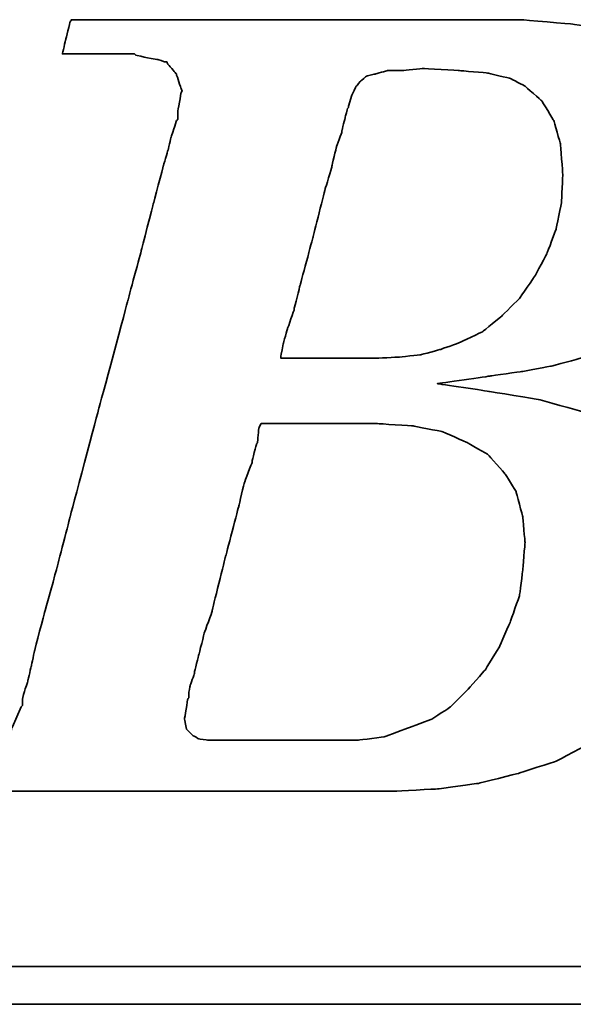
# Model space of a CAD drawing. Header units: inches. Extents: x 15 to 293, y 73 to 220.
# Tile 30 of 48: x 238.46 to 240.4, y 149.1 to 152.56. Entities that reach past the tile are written whole.
import ezdxf

# ---------------------------------------------------------------- set-up
doc = ezdxf.new("R2010")
doc.units = ezdxf.units.IN
doc.header["$LTSCALE"] = 0.1
doc.layers.add('DIM', color=4, linetype='Continuous')
doc.layers.add('layer 1', color=7, linetype='Continuous')

# ---------------------------------------------------------------- blocks, each defined once
blk = doc.blocks.new('TBI MOTION logo(完整正式版)')
at = {"layer": 'layer 1', "color": 22, "lineweight": 35}
for points, knots in [([(-64.65375, -6.86375), (-64.65375, -6.86375), (-64.84375, -7.29625), (-64.84375, -7.29625), (-64.84375, -7.29625), (-64.84375, -7.29625), (-64.86875, -7.34375), (-64.86875, -7.34375), (-64.86875, -7.34375), (-64.86875, -7.34375), (-64.86875, -7.36875), (-64.86875, -7.36875), (-64.86875, -7.36875), (-64.86875, -7.36875), (-65.15375, -7.65375), (-65.15375, -7.65375), (-65.15375, -7.65375), (-65.15375, -7.65375), (-65.17875, -7.65375), (-65.17875, -7.65375), (-65.17875, -7.65375), (-65.17875, -7.65375), (-65.20375, -7.67875), (-65.20375, -7.67875), (-65.20375, -7.67875), (-65.20375, -7.67875), (-65.58875, -7.87125), (-65.58875, -7.87125), (-65.58875, -7.87125), (-65.58875, -7.87125), (-65.63375, -7.87125), (-65.63375, -7.87125), (-65.63375, -7.87125), (-65.63375, -7.87125), (-65.65875, -7.89375), (-65.65875, -7.89375), (-65.65875, -7.89375), (-65.65875, -7.89375), (-66.09375, -7.94375), (-66.09375, -7.94375), (-66.09375, -7.94375), (-66.09375, -7.94375), (-66.11375, -7.94375), (-66.11375, -7.94375), (-66.11375, -7.94375), (-66.11375, -7.94375), (-66.16375, -7.94375), (-66.16375, -7.94375), (-66.16375, -7.94375), (-66.16375, -7.94375), (-66.30875, -7.94375), (-66.30875, -7.94375), (-66.30875, -7.94375), (-66.30875, -7.94375), (-66.69375, -7.94375), (-66.69375, -7.94375), (-66.69375, -7.94375), (-66.69375, -7.94375), (-67.07375, -7.94375), (-67.07375, -7.94375), (-67.07375, -7.94375), (-67.07375, -7.94375), (-67.12375, -7.94375), (-67.12375, -7.94375), (-67.12375, -7.94375), (-67.12375, -7.94375), (-67.12375, -7.96625), (-67.12375, -7.96625), (-67.12375, -7.96625), (-67.12375, -7.96625), (-67.14875, -7.99125), (-67.14875, -7.99125), (-67.14875, -7.99125), (-67.14875, -7.99125), (-67.24375, -8.34875), (-67.24375, -8.34875), (-67.24375, -8.34875), (-67.24375, -8.34875), (-67.31375, -8.68625), (-67.31375, -8.68625), (-67.31375, -8.68625), (-67.31375, -8.68625), (-67.26875, -8.68625), (-67.26875, -8.68625), (-67.26875, -8.68625), (-67.26875, -8.68625), (-67.07375, -8.68625), (-67.07375, -8.68625), (-67.07375, -8.68625), (-67.07375, -8.68625), (-66.54875, -8.68625), (-66.54875, -8.68625), (-66.54875, -8.68625), (-66.54875, -8.68625), (-65.82625, -8.68625), (-65.82625, -8.68625), (-65.82625, -8.68625), (-65.82625, -8.68625), (-65.01375, -8.68625), (-65.01375, -8.68625), (-65.01375, -8.68625), (-65.01375, -8.68625), (-64.05375, -8.68625), (-64.05375, -8.68625), (-64.05375, -8.68625), (-64.05375, -8.68625), (-62.08375, -8.68625), (-62.08375, -8.68625), (-62.08375, -8.68625), (-62.08375, -8.68625), (-60.06875, -8.68625), (-60.06875, -8.68625), (-60.06875, -8.68625), (-60.06875, -8.68625), (-59.10875, -8.68625), (-59.10875, -8.68625), (-59.10875, -8.68625), (-59.10875, -8.68625), (-58.29375, -8.68625), (-58.29375, -8.68625), (-58.29375, -8.68625), (-58.29375, -8.68625), (-57.57375, -8.68625), (-57.57375, -8.68625), (-57.57375, -8.68625), (-57.57375, -8.68625), (-57.04875, -8.68625), (-57.04875, -8.68625), (-57.04875, -8.68625), (-57.04875, -8.68625), (-56.85375, -8.68625), (-56.85375, -8.68625), (-56.85375, -8.68625), (-56.85375, -8.68625), (-56.70875, -8.68625), (-56.70875, -8.68625), (-56.70875, -8.68625), (-56.70875, -8.68625), (-56.61375, -8.68625), (-56.61375, -8.68625), (-56.61375, -8.68625), (-56.61375, -8.68625), (-56.56875, -8.68625), (-56.56875, -8.68625), (-56.56875, -8.68625), (-56.56875, -8.68625), (-55.65375, -8.63875), (-55.65375, -8.63875), (-55.65375, -8.63875), (-55.65375, -8.63875), (-54.76875, -8.51875), (-54.76875, -8.51875), (-54.76875, -8.51875), (-54.76875, -8.51875), (-53.90375, -8.30375), (-53.90375, -8.30375), (-53.90375, -8.30375), (-53.90375, -8.30375), (-53.08875, -8.03875), (-53.08875, -8.03875), (-53.08875, -8.03875), (-53.08875, -8.03875), (-52.34375, -7.65375), (-52.34375, -7.65375), (-52.34375, -7.65375), (-52.34375, -7.65375), (-51.69875, -7.29625), (-51.69875, -7.29625), (-51.69875, -7.29625), (-51.69875, -7.29625), (-51.21875, -6.91125), (-51.21875, -6.91125), (-51.21875, -6.91125), (-51.21875, -6.91125), (-50.83375, -6.50375), (-50.83375, -6.50375), (-50.83375, -6.50375), (-50.83375, -6.50375), (-50.44875, -5.94875), (-50.44875, -5.94875), (-50.44875, -5.94875), (-50.44875, -5.94875), (-50.13875, -5.30375), (-50.13875, -5.30375), (-50.13875, -5.30375), (-50.13875, -5.30375), (-49.99375, -4.65375), (-49.99375, -4.65375), (-49.99375, -4.65375), (-49.99375, -4.65375), (-49.92375, -3.98375), (-49.92375, -3.98375), (-49.92375, -3.98375), (-49.92375, -3.98375), (-49.99375, -3.19374), (-49.99375, -3.19374), (-49.99375, -3.19374), (-49.99375, -3.19374), (-50.23374, -2.44874), (-50.23374, -2.44874), (-50.23374, -2.44874), (-50.23374, -2.44874), (-50.59375, -1.87374), (-50.59375, -1.87374), (-50.59375, -1.87374), (-50.59375, -1.87374), (-51.09875, -1.31874), (-51.09875, -1.31874), (-51.09875, -1.31874), (-51.09875, -1.31874), (-51.74375, -0.81875), (-51.74375, -0.81875), (-51.74375, -0.81875), (-51.74375, -0.81875), (-52.53875, -0.48125), (-52.53875, -0.48125), (-52.53875, -0.48125), (-52.53875, -0.48125), (-53.47375, -0.21875), (-53.47375, -0.21875), (-53.47375, -0.21875), (-53.47375, -0.21875), (-54.52875, -0.04874), (-54.52875, -0.04874), (-54.52875, -0.04874), (-54.52875, -0.04874), (-55.65375, 0.12125), (-55.65375, 0.12125), (-55.65375, 0.12125), (-55.65375, 0.12125), (-54.50375, 0.28624), (-54.50375, 0.28624), (-54.50375, 0.28624), (-54.50375, 0.28624), (-53.83375, 0.38124), (-53.83375, 0.38124), (-53.83375, 0.38124), (-53.83375, 0.38124), (-53.18375, 0.50125), (-53.18375, 0.50125), (-53.18375, 0.50125), (-53.18375, 0.50125), (-52.55875, 0.66874), (-52.55875, 0.66874), (-52.55875, 0.66874), (-52.55875, 0.66874), (-52.03375, 0.86124), (-52.03375, 0.86124), (-52.03375, 0.86124), (-52.03375, 0.86124), (-51.50374, 1.03124), (-51.50374, 1.03124), (-51.50374, 1.03124), (-51.50374, 1.03124), (-51.09875, 1.27125), (-51.09875, 1.27125), (-51.09875, 1.27125), (-51.09875, 1.27125), (-50.71375, 1.48624), (-50.71375, 1.48624), (-50.71375, 1.48624), (-50.71375, 1.48624), (-50.37625, 1.77625), (-50.37625, 1.77625), (-50.37625, 1.77625), (-50.37625, 1.77625), (-49.82375, 2.37625), (-49.82375, 2.37625), (-49.82375, 2.37625), (-49.82375, 2.37625), (-49.41875, 2.99625), (-49.41875, 2.99625), (-49.41875, 2.99625), (-49.41875, 2.99625), (-49.22375, 3.76625), (-49.22375, 3.76625), (-49.22375, 3.76625), (-49.22375, 3.76625), (-49.15375, 4.50874), (-49.15375, 4.50874), (-49.15375, 4.50874), (-49.15375, 4.50874), (-49.20375, 5.25125), (-49.20375, 5.25125), (-49.20375, 5.25125), (-49.20375, 5.25125), (-49.41875, 5.92625), (-49.41875, 5.92625), (-49.41875, 5.92625), (-49.41875, 5.92625), (-49.77875, 6.47625), (-49.77875, 6.47625), (-49.77875, 6.47625), (-49.77875, 6.47625), (-50.33125, 7.02624), (-50.33125, 7.02624), (-50.33125, 7.02624), (-50.33125, 7.02624), (-51.00125, 7.43625), (-51.00125, 7.43625), (-51.00125, 7.43625), (-51.00125, 7.43625), (-51.79375, 7.72625), (-51.79375, 7.72625), (-51.79375, 7.72625), (-51.79375, 7.72625), (-52.72875, 7.89124), (-52.72875, 7.89124), (-52.72875, 7.89124), (-52.72875, 7.89124), (-53.83375, 7.98625), (-53.83375, 7.98625), (-53.83375, 7.98625), (-53.83375, 7.98625), (-53.92875, 7.98625), (-53.92875, 7.98625), (-53.92875, 7.98625), (-53.92875, 7.98625), (-54.26375, 7.98625), (-54.26375, 7.98625), (-54.26375, 7.98625), (-54.26375, 7.98625), (-54.74375, 7.98625), (-54.74375, 7.98625), (-54.74375, 7.98625), (-54.74375, 7.98625), (-55.36875, 7.98625), (-55.36875, 7.98625), (-55.36875, 7.98625), (-55.36875, 7.98625), (-56.13375, 7.98625), (-56.13375, 7.98625), (-56.13375, 7.98625), (-56.13375, 7.98625), (-56.94875, 7.98625), (-56.94875, 7.98625), (-56.94875, 7.98625), (-56.94875, 7.98625), (-58.77625, 7.98625), (-58.77625, 7.98625), (-58.77625, 7.98625), (-58.77625, 7.98625), (-60.59875, 7.98625), (-60.59875, 7.98625), (-60.59875, 7.98625), (-60.59875, 7.98625), (-61.41375, 7.98625), (-61.41375, 7.98625), (-61.41375, 7.98625), (-61.41375, 7.98625), (-62.17875, 7.98625), (-62.17875, 7.98625), (-62.17875, 7.98625), (-62.17875, 7.98625), (-62.80375, 7.98625), (-62.80375, 7.98625), (-62.80375, 7.98625), (-62.80375, 7.98625), (-63.30625, 7.98625), (-63.30625, 7.98625), (-63.30625, 7.98625), (-63.30625, 7.98625), (-63.57375, 7.98625), (-63.57375, 7.98625), (-63.57375, 7.98625), (-63.57375, 7.98625), (-63.57375, 7.96375), (-63.57375, 7.96375), (-63.57375, 7.96375), (-63.57375, 7.96375), (-63.59875, 7.94125), (-63.59875, 7.94125), (-63.59875, 7.94125), (-63.59875, 7.94125), (-63.69375, 7.55625), (-63.69375, 7.55625), (-63.69375, 7.55625), (-63.69375, 7.55625), (-63.76375, 7.24624), (-63.76375, 7.24624), (-63.76375, 7.24624), (-63.76375, 7.24624), (-63.23875, 7.24624), (-63.23875, 7.24624), (-63.23875, 7.24624), (-63.23875, 7.24624), (-62.75875, 7.24624), (-62.75875, 7.24624), (-62.75875, 7.24624), (-62.75875, 7.24624), (-62.61125, 7.24624), (-62.61125, 7.24624), (-62.61125, 7.24624), (-62.61125, 7.24624), (-62.56625, 7.24624), (-62.56625, 7.24624), (-62.56625, 7.24624), (-62.56625, 7.24624), (-62.22875, 7.24624), (-62.22875, 7.24624), (-62.22875, 7.24624), (-62.22875, 7.24624), (-62.20375, 7.24624), (-62.20375, 7.24624), (-62.20375, 7.24624), (-62.20375, 7.24624), (-62.17875, 7.21875), (-62.17875, 7.21875), (-62.17875, 7.21875), (-62.17875, 7.21875), (-61.96375, 7.17125), (-61.96375, 7.17125), (-61.96375, 7.17125), (-61.96375, 7.17125), (-61.72375, 7.12624), (-61.72375, 7.12624), (-61.72375, 7.12624), (-61.72375, 7.12624), (-61.70375, 7.12624), (-61.70375, 7.12624), (-61.70375, 7.12624), (-61.70375, 7.12624), (-61.55875, 7.07624), (-61.55875, 7.07624), (-61.55875, 7.07624), (-61.55875, 7.07624), (-61.50875, 7.07624), (-61.50875, 7.07624), (-61.50875, 7.07624), (-61.50875, 7.07624), (-61.48375, 7.02624), (-61.48375, 7.02624), (-61.48375, 7.02624), (-61.48375, 7.02624), (-61.31875, 6.83375), (-61.31875, 6.83375), (-61.31875, 6.83375), (-61.31875, 6.83375), (-61.29375, 6.81125), (-61.29375, 6.81125), (-61.29375, 6.81125), (-61.29375, 6.81125), (-61.29375, 6.78625), (-61.29375, 6.78625), (-61.29375, 6.78625), (-61.29375, 6.78625), (-61.19875, 6.50124), (-61.19875, 6.50124), (-61.19875, 6.50124), (-61.19875, 6.50124), (-61.17375, 6.45124), (-61.17375, 6.45124), (-61.17375, 6.45124), (-61.17375, 6.45124), (-61.19875, 6.40625), (-61.19875, 6.40625), (-61.19875, 6.40625), (-61.19875, 6.40625), (-61.26875, 5.99624), (-61.26875, 5.99624), (-61.26875, 5.99624), (-61.26875, 5.99624), (-61.26875, 5.85125), (-61.26875, 5.85125), (-61.26875, 5.85125), (-61.26875, 5.85125), (-61.26875, 5.82625), (-61.26875, 5.82625), (-61.26875, 5.82625), (-61.26875, 5.82625), (-61.29375, 5.80625), (-61.29375, 5.80625), (-61.29375, 5.80625), (-61.29375, 5.80625), (-61.34125, 5.66125), (-61.34125, 5.66125), (-61.34125, 5.66125), (-61.34125, 5.66125), (-61.41375, 5.44625), (-61.41375, 5.44625), (-61.41375, 5.44625), (-61.41375, 5.44625), (-61.48375, 5.15625), (-61.48375, 5.15625), (-61.48375, 5.15625), (-61.48375, 5.15625), (-61.58375, 4.82124), (-61.58375, 4.82124), (-61.58375, 4.82124), (-61.58375, 4.82124), (-61.79875, 4.00375), (-61.79875, 4.00375), (-61.79875, 4.00375), (-61.79875, 4.00375), (-62.05875, 2.99625), (-62.05875, 2.99625), (-62.05875, 2.99625), (-62.05875, 2.99625), (-62.34875, 1.91625), (-62.34875, 1.91625), (-62.34875, 1.91625), (-62.34875, 1.91625), (-62.97375, -0.41124), (-62.97375, -0.41124), (-62.97375, -0.41124), (-62.97375, -0.41124), (-63.59875, -2.75875), (-63.59875, -2.75875), (-63.59875, -2.75875), (-63.59875, -2.75875), (-63.88375, -3.86374), (-63.88375, -3.86374), (-63.88375, -3.86374), (-63.88375, -3.86374), (-64.14875, -4.82374), (-64.14875, -4.82374), (-64.14875, -4.82374), (-64.14875, -4.82374), (-64.36375, -5.64125), (-64.36375, -5.64125), (-64.36375, -5.64125), (-64.36375, -5.64125), (-64.43625, -5.97625), (-64.43625, -5.97625), (-64.43625, -5.97625), (-64.43625, -5.97625), (-64.50875, -6.28625), (-64.50875, -6.28625), (-64.50875, -6.28625), (-64.50875, -6.28625), (-64.50875, -6.30875), (-64.50875, -6.30875), (-64.50875, -6.30875), (-64.50875, -6.30875), (-64.57875, -6.50375), (-64.57875, -6.50375), (-64.57875, -6.50375), (-64.57875, -6.50375), (-64.62875, -6.69625), (-64.62875, -6.69625), (-64.62875, -6.69625), (-64.62875, -6.69625), (-64.62875, -6.76875), (-64.62875, -6.76875), (-64.62875, -6.76875), (-64.62875, -6.76875), (-64.62875, -6.81375), (-64.62875, -6.81375), (-64.62875, -6.81375), (-64.62875, -6.81375), (-64.62875, -6.83875), (-64.62875, -6.83875), (-64.62875, -6.83875), (-64.62875, -6.83875), (-64.65375, -6.86375), (-64.65375, -6.86375)], [0, 0, 0, 0, 0.00719424, 0.00719424, 0.00719424, 0.00719425, 0.01438849, 0.01438849, 0.01438849, 0.0143885, 0.02158273, 0.02158273, 0.02158273, 0.02158274, 0.02877698, 0.02877698, 0.02877698, 0.02877699, 0.03597122, 0.03597122, 0.03597122, 0.03597123, 0.04316547, 0.04316547, 0.04316547, 0.04316548, 0.05035971, 0.05035971, 0.05035971, 0.05035972, 0.05755396, 0.05755396, 0.05755396, 0.05755397, 0.0647482, 0.0647482, 0.0647482, 0.06474821, 0.07194245, 0.07194245, 0.07194245, 0.07194246, 0.07913669, 0.07913669, 0.07913669, 0.0791367, 0.08633094, 0.08633094, 0.08633094, 0.08633095, 0.09352518, 0.09352518, 0.09352518, 0.09352519, 0.10071942, 0.10071942, 0.10071942, 0.10071943, 0.10791367, 0.10791367, 0.10791367, 0.10791368, 0.11510791, 0.11510791, 0.11510791, 0.11510792, 0.12230216, 0.12230216, 0.12230216, 0.12230217, 0.1294964, 0.1294964, 0.1294964, 0.12949641, 0.13669065, 0.13669065, 0.13669065, 0.13669066, 0.14388489, 0.14388489, 0.14388489, 0.1438849, 0.15107914, 0.15107914, 0.15107914, 0.15107915, 0.15827338, 0.15827338, 0.15827338, 0.15827339, 0.16546763, 0.16546763, 0.16546763, 0.16546764, 0.17266187, 0.17266187, 0.17266187, 0.17266188, 0.17985612, 0.17985612, 0.17985612, 0.17985613, 0.18705036, 0.18705036, 0.18705036, 0.18705037, 0.1942446, 0.1942446, 0.1942446, 0.19424461, 0.20143885, 0.20143885, 0.20143885, 0.20143886, 0.20863309, 0.20863309, 0.20863309, 0.2086331, 0.21582734, 0.21582734, 0.21582734, 0.21582735, 0.22302158, 0.22302158, 0.22302158, 0.22302159, 0.23021583, 0.23021583, 0.23021583, 0.23021584, 0.23741007, 0.23741007, 0.23741007, 0.23741008, 0.24460432, 0.24460432, 0.24460432, 0.24460433, 0.25179856, 0.25179856, 0.25179856, 0.25179857, 0.25899281, 0.25899281, 0.25899281, 0.25899282, 0.26618705, 0.26618705, 0.26618705, 0.26618706, 0.27338129, 0.27338129, 0.27338129, 0.2733813, 0.28057554, 0.28057554, 0.28057554, 0.28057555, 0.28776978, 0.28776978, 0.28776978, 0.28776979, 0.29496403, 0.29496403, 0.29496403, 0.29496404, 0.30215827, 0.30215827, 0.30215827, 0.30215828, 0.30935252, 0.30935252, 0.30935252, 0.30935253, 0.31654676, 0.31654676, 0.31654676, 0.31654677, 0.32374101, 0.32374101, 0.32374101, 0.32374102, 0.33093525, 0.33093525, 0.33093525, 0.33093526, 0.3381295, 0.3381295, 0.3381295, 0.33812951, 0.34532374, 0.34532374, 0.34532374, 0.34532375, 0.35251799, 0.35251799, 0.35251799, 0.352518, 0.35971223, 0.35971223, 0.35971223, 0.35971224, 0.36690647, 0.36690647, 0.36690647, 0.36690648, 0.37410072, 0.37410072, 0.37410072, 0.37410073, 0.38129496, 0.38129496, 0.38129496, 0.38129497, 0.38848921, 0.38848921, 0.38848921, 0.38848922, 0.39568345, 0.39568345, 0.39568345, 0.39568346, 0.4028777, 0.4028777, 0.4028777, 0.40287771, 0.41007194, 0.41007194, 0.41007194, 0.41007195, 0.41726619, 0.41726619, 0.41726619, 0.4172662, 0.42446043, 0.42446043, 0.42446043, 0.42446044, 0.43165468, 0.43165468, 0.43165468, 0.43165469, 0.43884892, 0.43884892, 0.43884892, 0.43884893, 0.44604317, 0.44604317, 0.44604317, 0.44604318, 0.45323741, 0.45323741, 0.45323741, 0.45323742, 0.46043165, 0.46043165, 0.46043165, 0.46043166, 0.4676259, 0.4676259, 0.4676259, 0.46762591, 0.47482014, 0.47482014, 0.47482014, 0.47482015, 0.48201439, 0.48201439, 0.48201439, 0.4820144, 0.48920863, 0.48920863, 0.48920863, 0.48920864, 0.49640288, 0.49640288, 0.49640288, 0.49640289, 0.50359712, 0.50359712, 0.50359712, 0.50359713, 0.51079137, 0.51079137, 0.51079137, 0.51079138, 0.51798561, 0.51798561, 0.51798561, 0.51798562, 0.52517986, 0.52517986, 0.52517986, 0.52517987, 0.5323741, 0.5323741, 0.5323741, 0.53237411, 0.53956835, 0.53956835, 0.53956835, 0.53956836, 0.54676259, 0.54676259, 0.54676259, 0.5467626, 0.55395683, 0.55395683, 0.55395683, 0.55395684, 0.56115108, 0.56115108, 0.56115108, 0.56115109, 0.56834532, 0.56834532, 0.56834532, 0.56834533, 0.57553957, 0.57553957, 0.57553957, 0.57553958, 0.58273381, 0.58273381, 0.58273381, 0.58273382, 0.58992806, 0.58992806, 0.58992806, 0.58992807, 0.5971223, 0.5971223, 0.5971223, 0.59712231, 0.60431655, 0.60431655, 0.60431655, 0.60431656, 0.61151079, 0.61151079, 0.61151079, 0.6115108, 0.61870504, 0.61870504, 0.61870504, 0.61870505, 0.62589928, 0.62589928, 0.62589928, 0.62589929, 0.63309353, 0.63309353, 0.63309353, 0.63309354, 0.64028777, 0.64028777, 0.64028777, 0.64028778, 0.64748201, 0.64748201, 0.64748201, 0.64748202, 0.65467626, 0.65467626, 0.65467626, 0.65467627, 0.6618705, 0.6618705, 0.6618705, 0.66187051, 0.66906475, 0.66906475, 0.66906475, 0.66906476, 0.67625899, 0.67625899, 0.67625899, 0.676259, 0.68345324, 0.68345324, 0.68345324, 0.68345325, 0.69064748, 0.69064748, 0.69064748, 0.69064749, 0.69784173, 0.69784173, 0.69784173, 0.69784174, 0.70503597, 0.70503597, 0.70503597, 0.70503598, 0.71223022, 0.71223022, 0.71223022, 0.71223023, 0.71942446, 0.71942446, 0.71942446, 0.71942447, 0.72661871, 0.72661871, 0.72661871, 0.72661872, 0.73381295, 0.73381295, 0.73381295, 0.73381296, 0.74100719, 0.74100719, 0.74100719, 0.7410072, 0.74820144, 0.74820144, 0.74820144, 0.74820145, 0.75539568, 0.75539568, 0.75539568, 0.75539569, 0.76258993, 0.76258993, 0.76258993, 0.76258994, 0.76978417, 0.76978417, 0.76978417, 0.76978418, 0.77697842, 0.77697842, 0.77697842, 0.77697843, 0.78417266, 0.78417266, 0.78417266, 0.78417267, 0.79136691, 0.79136691, 0.79136691, 0.79136692, 0.79856115, 0.79856115, 0.79856115, 0.79856116, 0.8057554, 0.8057554, 0.8057554, 0.80575541, 0.81294964, 0.81294964, 0.81294964, 0.81294965, 0.82014388, 0.82014388, 0.82014388, 0.82014389, 0.82733813, 0.82733813, 0.82733813, 0.82733814, 0.83453237, 0.83453237, 0.83453237, 0.83453238, 0.84172662, 0.84172662, 0.84172662, 0.84172663, 0.84892086, 0.84892086, 0.84892086, 0.84892087, 0.85611511, 0.85611511, 0.85611511, 0.85611512, 0.86330935, 0.86330935, 0.86330935, 0.86330936, 0.8705036, 0.8705036, 0.8705036, 0.87050361, 0.87769784, 0.87769784, 0.87769784, 0.87769785, 0.88489209, 0.88489209, 0.88489209, 0.8848921, 0.89208633, 0.89208633, 0.89208633, 0.89208634, 0.89928058, 0.89928058, 0.89928058, 0.89928059, 0.90647482, 0.90647482, 0.90647482, 0.90647483, 0.91366906, 0.91366906, 0.91366906, 0.91366907, 0.92086331, 0.92086331, 0.92086331, 0.92086332, 0.92805755, 0.92805755, 0.92805755, 0.92805756, 0.9352518, 0.9352518, 0.9352518, 0.93525181, 0.94244604, 0.94244604, 0.94244604, 0.94244605, 0.94964029, 0.94964029, 0.94964029, 0.9496403, 0.95683453, 0.95683453, 0.95683453, 0.95683454, 0.96402878, 0.96402878, 0.96402878, 0.96402879, 0.97122302, 0.97122302, 0.97122302, 0.97122303, 0.97841727, 0.97841727, 0.97841727, 0.97841728, 0.98561151, 0.98561151, 0.98561151, 0.98561152, 0.99280576, 0.99280576, 0.99280576, 0.99280577, 1, 1, 1, 1]), ([(-57.50375, 6.35625), (-57.50375, 6.35625), (-57.57375, 6.11625), (-57.57375, 6.11625), (-57.57375, 6.11625), (-57.57375, 6.11625), (-57.57375, 6.09125), (-57.57375, 6.09125), (-57.57375, 6.09125), (-57.57375, 6.09125), (-57.59875, 6.06625), (-57.59875, 6.06625), (-57.59875, 6.06625), (-57.59875, 6.06625), (-57.64875, 5.87625), (-57.64875, 5.87625), (-57.64875, 5.87625), (-57.64875, 5.87625), (-57.71875, 5.58875), (-57.71875, 5.58875), (-57.71875, 5.58875), (-57.71875, 5.58875), (-57.71875, 5.56625), (-57.71875, 5.56625), (-57.71875, 5.56625), (-57.71875, 5.56625), (-57.83875, 5.23125), (-57.83875, 5.23125), (-57.83875, 5.23125), (-57.83875, 5.23125), (-57.93625, 4.82124), (-57.93625, 4.82124), (-57.93625, 4.82124), (-57.93625, 4.82124), (-57.93625, 4.79624), (-57.93625, 4.79624), (-57.93625, 4.79624), (-57.93625, 4.79624), (-58.07875, 4.34125), (-58.07875, 4.34125), (-58.07875, 4.34125), (-58.07875, 4.34125), (-58.34375, 3.28625), (-58.34375, 3.28625), (-58.34375, 3.28625), (-58.34375, 3.28625), (-58.62875, 2.23124), (-58.62875, 2.23124), (-58.62875, 2.23124), (-58.62875, 2.23124), (-58.74875, 1.75125), (-58.74875, 1.75125), (-58.74875, 1.75125), (-58.74875, 1.75125), (-58.74875, 1.72625), (-58.74875, 1.72625), (-58.74875, 1.72625), (-58.74875, 1.72625), (-58.89375, 1.31625), (-58.89375, 1.31625), (-58.89375, 1.31625), (-58.89375, 1.31625), (-58.98875, 0.98124), (-58.98875, 0.98124), (-58.98875, 0.98124), (-58.98875, 0.98124), (-59.03875, 0.71625), (-59.03875, 0.71625), (-59.03875, 0.71625), (-59.03875, 0.71625), (-59.03875, 0.66874), (-59.03875, 0.66874), (-59.03875, 0.66874), (-59.03875, 0.66874), (-58.91875, 0.66874), (-58.91875, 0.66874), (-58.91875, 0.66874), (-58.91875, 0.66874), (-58.53375, 0.66874), (-58.53375, 0.66874), (-58.53375, 0.66874), (-58.53375, 0.66874), (-58.10375, 0.66874), (-58.10375, 0.66874), (-58.10375, 0.66874), (-58.10375, 0.66874), (-57.66875, 0.66874), (-57.66875, 0.66874), (-57.66875, 0.66874), (-57.66875, 0.66874), (-57.33375, 0.66874), (-57.33375, 0.66874), (-57.33375, 0.66874), (-57.33375, 0.66874), (-57.09375, 0.66874), (-57.09375, 0.66874), (-57.09375, 0.66874), (-57.09375, 0.66874), (-56.99875, 0.66874), (-56.99875, 0.66874), (-56.99875, 0.66874), (-56.99875, 0.66874), (-56.49375, 0.69374), (-56.49375, 0.69374), (-56.49375, 0.69374), (-56.49375, 0.69374), (-56.01375, 0.74374), (-56.01375, 0.74374), (-56.01375, 0.74374), (-56.01375, 0.74374), (-55.58375, 0.86124), (-55.58375, 0.86124), (-55.58375, 0.86124), (-55.58375, 0.86124), (-55.17375, 1.00624), (-55.17375, 1.00624), (-55.17375, 1.00624), (-55.17375, 1.00624), (-54.67375, 1.24625), (-54.67375, 1.24625), (-54.67375, 1.24625), (-54.67375, 1.24625), (-54.26375, 1.58124), (-54.26375, 1.58124), (-54.26375, 1.58124), (-54.26375, 1.58124), (-53.87875, 1.96374), (-53.87875, 1.96374), (-53.87875, 1.96374), (-53.87875, 1.96374), (-53.54375, 2.44625), (-53.54375, 2.44625), (-53.54375, 2.44625), (-53.54375, 2.44625), (-53.27875, 2.95125), (-53.27875, 2.95125), (-53.27875, 2.95125), (-53.27875, 2.95125), (-53.08875, 3.45124), (-53.08875, 3.45124), (-53.08875, 3.45124), (-53.08875, 3.45124), (-52.96875, 4.05124), (-52.96875, 4.05124), (-52.96875, 4.05124), (-52.96875, 4.05124), (-52.94375, 4.65125), (-52.94375, 4.65125), (-52.94375, 4.65125), (-52.94375, 4.65125), (-52.99375, 5.30125), (-52.99375, 5.30125), (-52.99375, 5.30125), (-52.99375, 5.30125), (-53.13875, 5.80625), (-53.13875, 5.80625), (-53.13875, 5.80625), (-53.13875, 5.80625), (-53.39875, 6.23625), (-53.39875, 6.23625), (-53.39875, 6.23625), (-53.39875, 6.23625), (-53.75875, 6.54875), (-53.75875, 6.54875), (-53.75875, 6.54875), (-53.75875, 6.54875), (-54.07375, 6.71625), (-54.07375, 6.71625), (-54.07375, 6.71625), (-54.07375, 6.71625), (-54.57375, 6.83375), (-54.57375, 6.83375), (-54.57375, 6.83375), (-54.57375, 6.83375), (-55.17375, 6.88625), (-55.17375, 6.88625), (-55.17375, 6.88625), (-55.17375, 6.88625), (-55.96875, 6.93125), (-55.96875, 6.93125), (-55.96875, 6.93125), (-55.96875, 6.93125), (-56.39875, 6.88625), (-56.39875, 6.88625), (-56.39875, 6.88625), (-56.39875, 6.88625), (-56.42125, 6.88625), (-56.42125, 6.88625), (-56.42125, 6.88625), (-56.42125, 6.88625), (-56.73375, 6.88625), (-56.73375, 6.88625), (-56.73375, 6.88625), (-56.73375, 6.88625), (-56.99875, 6.81125), (-56.99875, 6.81125), (-56.99875, 6.81125), (-56.99875, 6.81125), (-57.02375, 6.81125), (-57.02375, 6.81125), (-57.02375, 6.81125), (-57.02375, 6.81125), (-57.18875, 6.76625), (-57.18875, 6.76625), (-57.18875, 6.76625), (-57.18875, 6.76625), (-57.30875, 6.66625), (-57.30875, 6.66625), (-57.30875, 6.66625), (-57.30875, 6.66625), (-57.40875, 6.54875), (-57.40875, 6.54875), (-57.40875, 6.54875), (-57.40875, 6.54875), (-57.50375, 6.35625), (-57.50375, 6.35625)], [0, 0, 0, 0, 0.01851852, 0.01851852, 0.01851852, 0.01851853, 0.03703704, 0.03703704, 0.03703704, 0.03703705, 0.05555556, 0.05555556, 0.05555556, 0.05555557, 0.07407407, 0.07407407, 0.07407407, 0.07407408, 0.09259259, 0.09259259, 0.09259259, 0.0925926, 0.11111111, 0.11111111, 0.11111111, 0.11111112, 0.12962963, 0.12962963, 0.12962963, 0.12962964, 0.14814815, 0.14814815, 0.14814815, 0.14814816, 0.16666667, 0.16666667, 0.16666667, 0.16666668, 0.18518519, 0.18518519, 0.18518519, 0.1851852, 0.2037037, 0.2037037, 0.2037037, 0.20370371, 0.22222222, 0.22222222, 0.22222222, 0.22222223, 0.24074074, 0.24074074, 0.24074074, 0.24074075, 0.25925926, 0.25925926, 0.25925926, 0.25925927, 0.27777778, 0.27777778, 0.27777778, 0.27777779, 0.2962963, 0.2962963, 0.2962963, 0.29629631, 0.31481481, 0.31481481, 0.31481481, 0.31481482, 0.33333333, 0.33333333, 0.33333333, 0.33333334, 0.35185185, 0.35185185, 0.35185185, 0.35185186, 0.37037037, 0.37037037, 0.37037037, 0.37037038, 0.38888889, 0.38888889, 0.38888889, 0.3888889, 0.40740741, 0.40740741, 0.40740741, 0.40740742, 0.42592593, 0.42592593, 0.42592593, 0.42592594, 0.44444444, 0.44444444, 0.44444444, 0.44444445, 0.46296296, 0.46296296, 0.46296296, 0.46296297, 0.48148148, 0.48148148, 0.48148148, 0.48148149, 0.5, 0.5, 0.5, 0.50000001, 0.51851852, 0.51851852, 0.51851852, 0.51851853, 0.53703704, 0.53703704, 0.53703704, 0.53703705, 0.55555556, 0.55555556, 0.55555556, 0.55555557, 0.57407407, 0.57407407, 0.57407407, 0.57407408, 0.59259259, 0.59259259, 0.59259259, 0.5925926, 0.61111111, 0.61111111, 0.61111111, 0.61111112, 0.62962963, 0.62962963, 0.62962963, 0.62962964, 0.64814815, 0.64814815, 0.64814815, 0.64814816, 0.66666667, 0.66666667, 0.66666667, 0.66666668, 0.68518519, 0.68518519, 0.68518519, 0.6851852, 0.7037037, 0.7037037, 0.7037037, 0.70370371, 0.72222222, 0.72222222, 0.72222222, 0.72222223, 0.74074074, 0.74074074, 0.74074074, 0.74074075, 0.75925926, 0.75925926, 0.75925926, 0.75925927, 0.77777778, 0.77777778, 0.77777778, 0.77777779, 0.7962963, 0.7962963, 0.7962963, 0.79629631, 0.81481481, 0.81481481, 0.81481481, 0.81481482, 0.83333333, 0.83333333, 0.83333333, 0.83333334, 0.85185185, 0.85185185, 0.85185185, 0.85185186, 0.87037037, 0.87037037, 0.87037037, 0.87037038, 0.88888889, 0.88888889, 0.88888889, 0.8888889, 0.90740741, 0.90740741, 0.90740741, 0.90740742, 0.92592593, 0.92592593, 0.92592593, 0.92592594, 0.94444444, 0.94444444, 0.94444444, 0.94444445, 0.96296296, 0.96296296, 0.96296296, 0.96296297, 0.98148148, 0.98148148, 0.98148148, 0.98148149, 1, 1, 1, 1]), ([(-61.03125, -6.57375), (-61.03125, -6.57375), (-61.03125, -6.67125), (-61.03125, -6.67125), (-61.03125, -6.67125), (-61.03125, -6.67125), (-61.05375, -6.69625), (-61.05375, -6.69625), (-61.05375, -6.69625), (-61.05375, -6.69625), (-61.12375, -7.12875), (-61.12375, -7.12875), (-61.12375, -7.12875), (-61.12375, -7.12875), (-61.07875, -7.34375), (-61.07875, -7.34375), (-61.07875, -7.34375), (-61.07875, -7.34375), (-60.93375, -7.48875), (-60.93375, -7.48875), (-60.93375, -7.48875), (-60.93375, -7.48875), (-60.81375, -7.55625), (-60.81375, -7.55625), (-60.81375, -7.55625), (-60.81375, -7.55625), (-60.62375, -7.58375), (-60.62375, -7.58375), (-60.62375, -7.58375), (-60.62375, -7.58375), (-60.30875, -7.58375), (-60.30875, -7.58375), (-60.30875, -7.58375), (-60.30875, -7.58375), (-59.97375, -7.58375), (-59.97375, -7.58375), (-59.97375, -7.58375), (-59.97375, -7.58375), (-59.87875, -7.58375), (-59.87875, -7.58375), (-59.87875, -7.58375), (-59.87875, -7.58375), (-59.63625, -7.58375), (-59.63625, -7.58375), (-59.63625, -7.58375), (-59.63625, -7.58375), (-58.96875, -7.58375), (-58.96875, -7.58375), (-58.96875, -7.58375), (-58.96875, -7.58375), (-58.29375, -7.58375), (-58.29375, -7.58375), (-58.29375, -7.58375), (-58.29375, -7.58375), (-58.05375, -7.58375), (-58.05375, -7.58375), (-58.05375, -7.58375), (-58.05375, -7.58375), (-57.98375, -7.58375), (-57.98375, -7.58375), (-57.98375, -7.58375), (-57.98375, -7.58375), (-57.35875, -7.58375), (-57.35875, -7.58375), (-57.35875, -7.58375), (-57.35875, -7.58375), (-56.78375, -7.50875), (-56.78375, -7.50875), (-56.78375, -7.50875), (-56.78375, -7.50875), (-56.27875, -7.31875), (-56.27875, -7.31875), (-56.27875, -7.31875), (-56.27875, -7.31875), (-55.77375, -7.12875), (-55.77375, -7.12875), (-55.77375, -7.12875), (-55.77375, -7.12875), (-55.36875, -6.86375), (-55.36875, -6.86375), (-55.36875, -6.86375), (-55.36875, -6.86375), (-55.00875, -6.50375), (-55.00875, -6.50375), (-55.00875, -6.50375), (-55.00875, -6.50375), (-54.62375, -6.06875), (-54.62375, -6.06875), (-54.62375, -6.06875), (-54.62375, -6.06875), (-54.31375, -5.56875), (-54.31375, -5.56875), (-54.31375, -5.56875), (-54.31375, -5.56875), (-54.07375, -5.01625), (-54.07375, -5.01625), (-54.07375, -5.01625), (-54.07375, -5.01625), (-53.87875, -4.46374), (-53.87875, -4.46374), (-53.87875, -4.46374), (-53.87875, -4.46374), (-53.80875, -3.91375), (-53.80875, -3.91375), (-53.80875, -3.91375), (-53.80875, -3.91375), (-53.75875, -3.31375), (-53.75875, -3.31375), (-53.75875, -3.31375), (-53.75875, -3.31375), (-53.80875, -2.75875), (-53.80875, -2.75875), (-53.80875, -2.75875), (-53.80875, -2.75875), (-53.95375, -2.20875), (-53.95375, -2.20875), (-53.95375, -2.20875), (-53.95375, -2.20875), (-54.19375, -1.82625), (-54.19375, -1.82625), (-54.19375, -1.82625), (-54.19375, -1.82625), (-54.55375, -1.41875), (-54.55375, -1.41875), (-54.55375, -1.41875), (-54.55375, -1.41875), (-55.00875, -1.15125), (-55.00875, -1.15125), (-55.00875, -1.15125), (-55.00875, -1.15125), (-55.56125, -0.91375), (-55.56125, -0.91375), (-55.56125, -0.91375), (-55.56125, -0.91375), (-56.18125, -0.79375), (-56.18125, -0.79375), (-56.18125, -0.79375), (-56.18125, -0.79375), (-56.94875, -0.74374), (-56.94875, -0.74374), (-56.94875, -0.74374), (-56.94875, -0.74374), (-56.99875, -0.74374), (-56.99875, -0.74374), (-56.99875, -0.74374), (-56.99875, -0.74374), (-57.09375, -0.74374), (-57.09375, -0.74374), (-57.09375, -0.74374), (-57.09375, -0.74374), (-57.38375, -0.74374), (-57.38375, -0.74374), (-57.38375, -0.74374), (-57.38375, -0.74374), (-57.76875, -0.74374), (-57.76875, -0.74374), (-57.76875, -0.74374), (-57.76875, -0.74374), (-58.24625, -0.74374), (-58.24625, -0.74374), (-58.24625, -0.74374), (-58.24625, -0.74374), (-58.72875, -0.74374), (-58.72875, -0.74374), (-58.72875, -0.74374), (-58.72875, -0.74374), (-59.20875, -0.74374), (-59.20875, -0.74374), (-59.20875, -0.74374), (-59.20875, -0.74374), (-59.46875, -0.74374), (-59.46875, -0.74374), (-59.46875, -0.74374), (-59.46875, -0.74374), (-59.51625, -0.83875), (-59.51625, -0.83875), (-59.51625, -0.83875), (-59.51625, -0.83875), (-59.54375, -1.15125), (-59.54375, -1.15125), (-59.54375, -1.15125), (-59.54375, -1.15125), (-59.56375, -1.17874), (-59.56375, -1.17874), (-59.56375, -1.17874), (-59.56375, -1.17874), (-59.66375, -1.55875), (-59.66375, -1.55875), (-59.66375, -1.55875), (-59.66375, -1.55875), (-59.66375, -1.58375), (-59.66375, -1.58375), (-59.66375, -1.58375), (-59.66375, -1.58375), (-59.82875, -2.01874), (-59.82875, -2.01874), (-59.82875, -2.01874), (-59.82875, -2.01874), (-59.94875, -2.52125), (-59.94875, -2.52125), (-59.94875, -2.52125), (-59.94875, -2.52125), (-60.23875, -3.62375), (-60.23875, -3.62375), (-60.23875, -3.62375), (-60.23875, -3.62375), (-60.52375, -4.77624), (-60.52375, -4.77624), (-60.52375, -4.77624), (-60.52375, -4.77624), (-60.52375, -4.79874), (-60.52375, -4.79874), (-60.52375, -4.79874), (-60.52375, -4.79874), (-60.69125, -5.25375), (-60.69125, -5.25375), (-60.69125, -5.25375), (-60.69125, -5.25375), (-60.81375, -5.73625), (-60.81375, -5.73625), (-60.81375, -5.73625), (-60.81375, -5.73625), (-60.90875, -6.11875), (-60.90875, -6.11875), (-60.90875, -6.11875), (-60.90875, -6.11875), (-60.90875, -6.14375), (-60.90875, -6.14375), (-60.90875, -6.14375), (-60.90875, -6.14375), (-61.00375, -6.40875), (-61.00375, -6.40875), (-61.00375, -6.40875), (-61.00375, -6.40875), (-61.03125, -6.57375), (-61.03125, -6.57375)], [0, 0, 0, 0, 0.01694915, 0.01694915, 0.01694915, 0.01694916, 0.03389831, 0.03389831, 0.03389831, 0.03389832, 0.05084746, 0.05084746, 0.05084746, 0.05084747, 0.06779661, 0.06779661, 0.06779661, 0.06779662, 0.08474576, 0.08474576, 0.08474576, 0.08474577, 0.10169492, 0.10169492, 0.10169492, 0.10169493, 0.11864407, 0.11864407, 0.11864407, 0.11864408, 0.13559322, 0.13559322, 0.13559322, 0.13559323, 0.15254237, 0.15254237, 0.15254237, 0.15254238, 0.16949153, 0.16949153, 0.16949153, 0.16949154, 0.18644068, 0.18644068, 0.18644068, 0.18644069, 0.20338983, 0.20338983, 0.20338983, 0.20338984, 0.22033898, 0.22033898, 0.22033898, 0.22033899, 0.23728814, 0.23728814, 0.23728814, 0.23728815, 0.25423729, 0.25423729, 0.25423729, 0.2542373, 0.27118644, 0.27118644, 0.27118644, 0.27118645, 0.28813559, 0.28813559, 0.28813559, 0.2881356, 0.30508475, 0.30508475, 0.30508475, 0.30508476, 0.3220339, 0.3220339, 0.3220339, 0.32203391, 0.33898305, 0.33898305, 0.33898305, 0.33898306, 0.3559322, 0.3559322, 0.3559322, 0.35593221, 0.37288136, 0.37288136, 0.37288136, 0.37288137, 0.38983051, 0.38983051, 0.38983051, 0.38983052, 0.40677966, 0.40677966, 0.40677966, 0.40677967, 0.42372881, 0.42372881, 0.42372881, 0.42372882, 0.44067797, 0.44067797, 0.44067797, 0.44067798, 0.45762712, 0.45762712, 0.45762712, 0.45762713, 0.47457627, 0.47457627, 0.47457627, 0.47457628, 0.49152542, 0.49152542, 0.49152542, 0.49152543, 0.50847458, 0.50847458, 0.50847458, 0.50847459, 0.52542373, 0.52542373, 0.52542373, 0.52542374, 0.54237288, 0.54237288, 0.54237288, 0.54237289, 0.55932203, 0.55932203, 0.55932203, 0.55932204, 0.57627119, 0.57627119, 0.57627119, 0.5762712, 0.59322034, 0.59322034, 0.59322034, 0.59322035, 0.61016949, 0.61016949, 0.61016949, 0.6101695, 0.62711864, 0.62711864, 0.62711864, 0.62711865, 0.6440678, 0.6440678, 0.6440678, 0.64406781, 0.66101695, 0.66101695, 0.66101695, 0.66101696, 0.6779661, 0.6779661, 0.6779661, 0.67796611, 0.69491525, 0.69491525, 0.69491525, 0.69491526, 0.71186441, 0.71186441, 0.71186441, 0.71186442, 0.72881356, 0.72881356, 0.72881356, 0.72881357, 0.74576271, 0.74576271, 0.74576271, 0.74576272, 0.76271186, 0.76271186, 0.76271186, 0.76271187, 0.77966102, 0.77966102, 0.77966102, 0.77966103, 0.79661017, 0.79661017, 0.79661017, 0.79661018, 0.81355932, 0.81355932, 0.81355932, 0.81355933, 0.83050847, 0.83050847, 0.83050847, 0.83050848, 0.84745763, 0.84745763, 0.84745763, 0.84745764, 0.86440678, 0.86440678, 0.86440678, 0.86440679, 0.88135593, 0.88135593, 0.88135593, 0.88135594, 0.89830508, 0.89830508, 0.89830508, 0.89830509, 0.91525424, 0.91525424, 0.91525424, 0.91525425, 0.93220339, 0.93220339, 0.93220339, 0.9322034, 0.94915254, 0.94915254, 0.94915254, 0.94915255, 0.96610169, 0.96610169, 0.96610169, 0.9661017, 0.98305085, 0.98305085, 0.98305085, 0.98305086, 1, 1, 1, 1]), ([(75.90875, -9.47875), (75.90875, -9.47875), (75.90875, -12.28625), (75.90875, -12.28625), (75.90875, -12.28625), (75.90875, -12.28625), (75.90875, -12.47875), (75.90875, -12.47875), (75.90875, -12.47875), (75.90875, -12.47875), (75.71625, -12.47875), (75.71625, -12.47875), (75.71625, -12.47875), (75.71625, -12.47875), (-88.32875, -12.47875), (-88.32875, -12.47875), (-88.32875, -12.47875), (-88.32875, -12.47875), (-88.32875, -13.29375), (-88.32875, -13.29375), (-88.32875, -13.29375), (-88.32875, -13.29375), (82.89125, -13.29375), (82.89125, -13.29375), (82.89125, -13.29375), (82.89125, -13.29375), (75.90875, -9.47875), (75.90875, -9.47875)], [0, 0, 0, 0, 0.14285714, 0.14285714, 0.14285714, 0.14285715, 0.28571429, 0.28571429, 0.28571429, 0.2857143, 0.42857143, 0.42857143, 0.42857143, 0.42857144, 0.57142857, 0.57142857, 0.57142857, 0.57142858, 0.71428571, 0.71428571, 0.71428571, 0.71428572, 0.85714286, 0.85714286, 0.85714286, 0.85714287, 1, 1, 1, 1])]:
    blk.add_open_spline(points, degree=3, knots=knots, dxfattribs=at)

msp = doc.modelspace()

# ---------------------------------------------------------------- block references
at = {"layer": 'DIM', "xscale": 0.1625400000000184, "yscale": 0.1625400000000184, "zscale": 0.1625400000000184}
msp.add_blockref('TBI MOTION logo(完整正式版)', (248.9711, 151.2627), dxfattribs=at)

doc.saveas('drawing.dxf')
